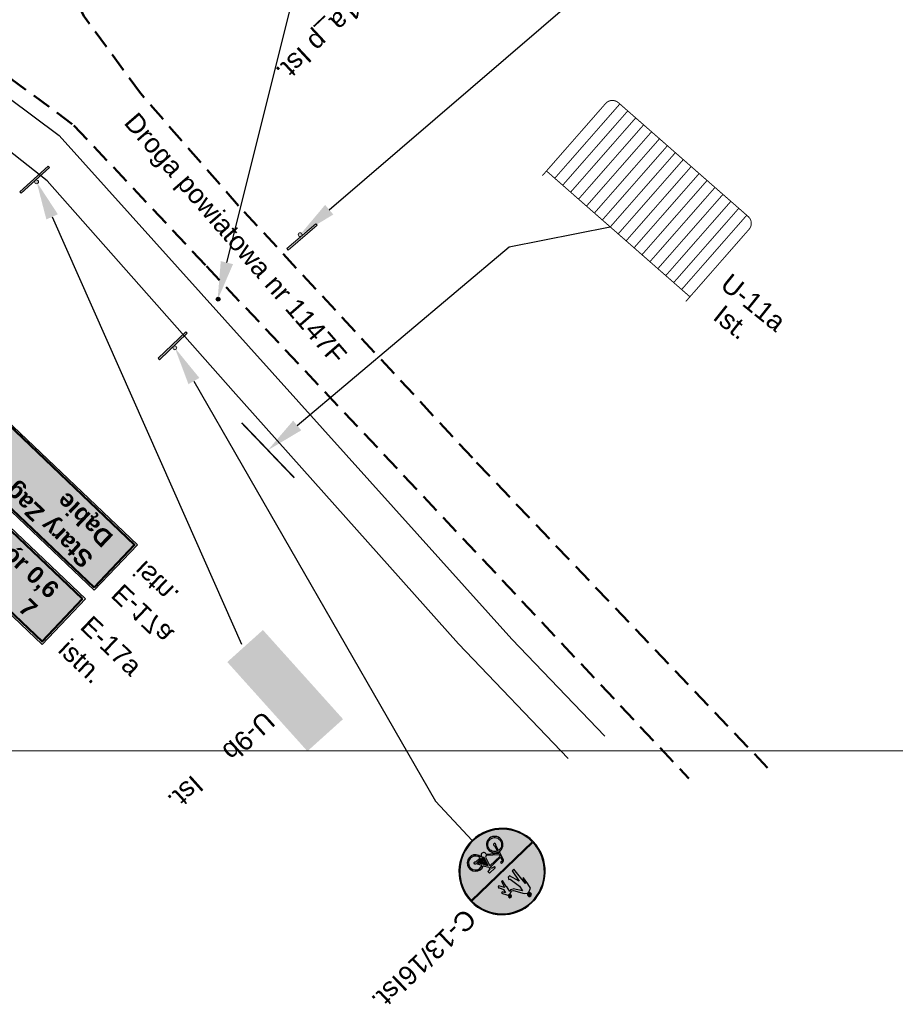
# Model space of a CAD drawing. Header units: millimetres. Extents: x -32728 to 16036, y -21222 to 1675.
# Tile 33 of 58: x 2641 to 2686, y 1466 to 1517. Entities that reach past the tile are written whole.
import ezdxf
from ezdxf import colors
from ezdxf.entities.mleader import LeaderData, LeaderLine
from ezdxf.math import Vec2, Vec3

# ---------------------------------------------------------------- set-up
doc = ezdxf.new("R2010")
doc.units = ezdxf.units.MM
doc.linetypes.add('2', pattern=[1.5, 1, -0.5])
doc.layers.add('0  podklady', color=250, linetype='Continuous', lineweight=5, plot=False)
doc.layers.add('10 znaki pionowe istniejące', color=251, linetype='Continuous', lineweight=15)
doc.layers.add('2 droga', color=250, linetype='Continuous', lineweight=50)
doc.layers.add('2 krawedz jezdni', color=7, linetype='2', lineweight=50, true_color=0x000000)
doc.layers.add('4 wymiary', color=7, linetype='Continuous', lineweight=15, true_color=0x000000)
for name, color, linetype, true_color in [('ZWTraffic_Color_255_255_255', 7, 'Continuous', 0xffffff), ('ZWTraffic_Grey_0_0_0', 7, 'Continuous', 0x000000), ('ZWTraffic_Grey_2', 7, 'Continuous', 0xe1e1e1), ('ZWTraffic_Grey_255_255_255', 7, 'Continuous', 0xffffff), ('ZWTraffic_Grey_5', 7, 'Continuous', 0x1d1d1d)]:
    doc.layers.add(name, color=color, linetype=linetype, true_color=true_color)
doc.styles.add('ARIAL', font='arial.ttf')
doc.styles.add('plan', font='arial.ttf', dxfattribs={"height": 1})
doc.styles.get("Standard").update_dxf_attribs({"font": 'arial.ttf'})
doc.styles.add('znaki', font='arial.ttf')
picture_1 = doc.add_image_def('image29.png', size_in_pixel=(1907, 901))

# ---------------------------------------------------------------- blocks, each defined once
blk = doc.blocks.new('zw$6162')
at = {"layer": '10 znaki pionowe istniejące'}
blk.add_hatch(color=8, dxfattribs=at).paths.add_polyline_path([(12.29735907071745, 3.172756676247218), (1.007589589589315, 3.172756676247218), (0.1156308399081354, 1.636378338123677), (1.007589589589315, 0.1000000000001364), (12.29735907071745, 0.09999999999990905)])
at = {"layer": '10 znaki pionowe istniejące', "color": 255}
blk.add_line((4.996720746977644, 3.172756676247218), (12.29735907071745, 3.172756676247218), dxfattribs=at)
at = {"layer": '10 znaki pionowe istniejące', "color": 250}
blk.add_lwpolyline([(12.39735907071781, 3.272756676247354), (0.9500146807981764, 3.272756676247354), (0, 1.636378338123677), (0.9500146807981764, 0), (12.39735907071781, 0)], close=True, dxfattribs=at)
at = {"layer": '10 znaki pionowe istniejące', "color": 255, "lineweight": 50}
blk.add_lwpolyline([(12.29735907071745, 3.172756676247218), (1.007589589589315, 3.172756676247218), (0.1156308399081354, 1.636378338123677), (1.007589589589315, 0.1000000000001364), (12.29735907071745, 0.1000000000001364)], close=True, dxfattribs=at)
at = {"layer": '10 znaki pionowe istniejące', "color": 255, "insert": (1.9482079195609, 2.83136427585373), "char_height": 0.9021375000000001, "attachment_point": 1, "style": 'ARIAL'}
blk.add_mtext('{\\fArial|b1|i0|c238|p34;Stary Zagór 0,6\\PDąbie ^I   7}', dxfattribs=at)
at = {"layer": '10 znaki pionowe istniejące', "insert": (13.20218495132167, 2.938662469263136), "char_height": 1, "attachment_point": 1, "style": 'znaki'}
blk.add_mtext_dynamic_manual_height_columns('E-17a\\Pistn.', width=5.924350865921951, gutter_width=1, heights=[-2.687130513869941], dxfattribs=at)
blk = doc.blocks.new('zw$CC52')
at = {"layer": '10 znaki pionowe istniejące'}
blk.add_hatch(color=8, dxfattribs=at).paths.add_polyline_path([(12.2973590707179, 0.1000000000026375), (1.00758958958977, 0.1000000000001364), (0.1156308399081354, 1.63637833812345), (1.007589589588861, 3.172756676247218), (12.29735907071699, 3.172756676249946)])
at = {"layer": '10 znaki pionowe istniejące', "color": 255}
blk.add_line((4.996720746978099, 0.1000000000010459), (12.2973590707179, 0.1000000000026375), dxfattribs=at)
at = {"layer": '10 znaki pionowe istniejące', "color": 250}
blk.add_lwpolyline([(12.39735907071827, 2.728484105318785e-12), (0.9500146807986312, 0), (0, 1.63637833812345), (0.9500146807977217, 3.272756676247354), (12.39735907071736, 3.272756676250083)], close=True, dxfattribs=at)
at = {"layer": '10 znaki pionowe istniejące', "color": 255, "lineweight": 50}
blk.add_lwpolyline([(12.2973590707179, 0.1000000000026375), (1.00758958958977, 0.1000000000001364), (0.1156308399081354, 1.63637833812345), (1.007589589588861, 3.172756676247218), (12.29735907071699, 3.172756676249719)], close=True, dxfattribs=at)
at = {"layer": '10 znaki pionowe istniejące', "color": 255, "insert": (11.21582612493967, 0.3636010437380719), "char_height": 0.9021375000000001, "attachment_point": 1, "rotation": 180, "style": 'ARIAL'}
blk.add_mtext('{\\fArial|b1|i0|c238|p34;Stary Zagór 0,6\\PDąbie ^I   7}', dxfattribs=at)
at = {"layer": '10 znaki pionowe istniejące', "extrusion": (0, 0, -1), "insert": (13.20218495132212, 0.334094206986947), "char_height": 1, "attachment_point": 1, "text_direction": (1, 2.273736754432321e-13, 0), "style": 'znaki'}
blk.add_mtext_dynamic_manual_height_columns('E-17a\\Pistn.', width=5.924350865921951, gutter_width=1, heights=[-2.687130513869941], dxfattribs=at)
blk = doc.blocks.new('Słupek')
h = blk.add_hatch(color=256)
h.paths.add_polyline_path([(-50, -5), (0, -5), (50, -5), (50, -10), (-50, -10)])
h.paths.add_polyline_path([(5, 0, 0.9999999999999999), (-5, 6.123233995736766e-16, 0.9999999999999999)])
at = {"color": 7}
blk.add_lwpolyline([(-50, -4.999999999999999), (50, -5.000000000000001), (50, -10), (-50, -10)], close=True, dxfattribs=at)
blk.add_circle((0, 0), 5, dxfattribs=at)
blk = doc.blocks.new('P_Opis_Pionowe')
for tag, p in [('Symbol', (0, 0)), ('Stan', (5, 0))]:
    blk.add_attdef(tag, p, '', height=1)
at = {"flags": 1}
for tag, p in [('Wielkość', (0, -1.2)), ('Odblaskowość', (0, -2.4)), ('Aktywny', (0, -3.600000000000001)), ('Ilość', (-4.408728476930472e-16, -4.8)), ('Dodatkowe', (-6.613092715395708e-16, -6)), ('Kilometraż', (-1.102182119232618e-15, -7.199999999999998)), ('NrDrogi', (-6.613092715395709e-16, -8.399999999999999))]:
    blk.add_attdef(tag, p, '', height=1, dxfattribs=at)
blk = doc.blocks.new('U-9b_')
at = {"layer": 'ZWTraffic_Grey_0_0_0'}
h = blk.add_hatch(color=256, dxfattribs=at)
h.paths.add_polyline_path([(250.0000000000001, 749.9999999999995), (-250, 249.9999999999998), (-249.9999999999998, 499.9999999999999), (250.0000000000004, 999.9999999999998)])
h.paths.add_polyline_path([(250.0000000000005, 1250), (5.160859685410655e-13, 1250), (-249.9999999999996, 999.9999999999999), (-249.9999999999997, 749.9999999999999)])
h.paths.add_polyline_path([(249.9999999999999, 499.9999999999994), (-249.9999999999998, 9.184850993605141e-14), (-8.526512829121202e-14, 6.772360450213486e-15), (250.0000000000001, 250.0000000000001)])
at = {"layer": 'ZWTraffic_Grey_2'}
h = blk.add_hatch(color=256, dxfattribs=at)
h.paths.add_polyline_path([(250.0000000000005, 1250), (-249.9999999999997, 750), (-249.9999999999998, 499.9999999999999), (250.0000000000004, 999.9999999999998)])
h.paths.add_polyline_path([(249.9999999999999, 499.9999999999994), (-250.0000000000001, 9.184850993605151e-14), (-250, 249.9999999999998), (250.0000000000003, 749.9999999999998)])
h.paths.add_polyline_path([(-249.9999999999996, 999.9999999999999), (-249.9999999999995, 1250), (5.160859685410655e-13, 1250)])
h.paths.add_polyline_path([(250.0000000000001, -9.184850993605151e-14), (-8.526512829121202e-14, 6.772360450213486e-15), (250.0000000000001, 250.0000000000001)])
blk = doc.blocks.new('U-11ak_s')
at = {"color": 0, "const_width": 10}
blk.add_lwpolyline([(4.999999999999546, 0), (4.999999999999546, 1000, -0.4142135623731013), (99.9999999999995, 1095), (1900, 1095, -0.4142135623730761), (1995, 1000), (1995, 0)], format="xyb", dxfattribs=at)
for points in [[(119.9999999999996, 1090), (119.9999999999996, 70)], [(229.9999999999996, 1090), (229.9999999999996, 70)], [(339.9999999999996, 1090), (339.9999999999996, 70)], [(449.9999999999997, 1090), (449.9999999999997, 70)], [(559.9999999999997, 1090), (559.9999999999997, 70)], [(669.9999999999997, 1090), (669.9999999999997, 70)], [(779.9999999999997, 1090), (779.9999999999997, 70)], [(889.9999999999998, 1090), (889.9999999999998, 70)], [(999.9999999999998, 1090), (999.9999999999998, 70)], [(1110, 1090), (1110, 70)], [(1220, 1090), (1220, 70)], [(1330, 1090), (1330, 70)], [(1440, 1090), (1440, 70)], [(1550, 1090), (1550, 70)], [(1660, 1090), (1660, 70)], [(1770, 1090), (1770, 70)], [(1880, 1090), (1880, 70)], [(9.999999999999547, 65), (1990, 65)]]:
    blk.add_lwpolyline(points, dxfattribs=at)
blk = doc.blocks.new('P_Opis_Ogrodzenie')
for tag, p in [('Symbol', (0, 0)), ('Stan', (5, 0))]:
    blk.add_attdef(tag, p, '', height=1)
at = {"flags": 1}
for tag, p in [('DŁUGOŚĆ', (0, -1.2)), ('ILOŚĆ', (0, -2.4)), ('DŁUGOŚĆ_ODCINKA', (0, -3.600000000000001)), ('KOLOR', (0, -4.800000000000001)), ('Dodatkowe', (0, -6.000000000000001))]:
    blk.add_attdef(tag, p, '', height=1, dxfattribs=at)
blk = doc.blocks.new('U-11ak_t')
at = {"color": 0, "const_width": 80.00000000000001}
blk.add_lwpolyline([(0, 0), (2000, 0)], dxfattribs=at)
blk = doc.blocks.new('C-13_16 poz_')
at = {"layer": 'ZWTraffic_Grey_255_255_255'}
h = blk.add_hatch(color=256, dxfattribs=at)
h.dxf.hatch_style = 1
edge = h.paths.add_edge_path()
edge.add_ellipse((-5.684341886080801e-14, 450), major_axis=(450, 0), ratio=1, start_angle=270, end_angle=450)
edge.add_ellipse((1.13686837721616e-13, 450), major_axis=(450, 0), ratio=1, start_angle=90, end_angle=270)
edge = h.paths.add_edge_path(flags=16)
edge.add_ellipse((0, 449.9999999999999), major_axis=(441.0000000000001, 0), ratio=1, start_angle=0.584660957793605, end_angle=89.99999999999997)
edge.add_ellipse((0, 450.0000000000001), major_axis=(440.9999999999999, 0), ratio=1, start_angle=89.99999999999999, end_angle=179.4153390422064)
edge.add_line((-440.9770402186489, 454.4999999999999), (440.9770402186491, 454.4999999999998))
edge = h.paths.add_edge_path(flags=16)
edge.add_ellipse((2.273736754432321e-13, 450.0000000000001), major_axis=(441.0000000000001, 0), ratio=1, start_angle=180.5846609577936, end_angle=269.9999999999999)
edge.add_ellipse((5.684341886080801e-14, 449.9999999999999), major_axis=(440.9999999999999, 0), ratio=1, start_angle=270, end_angle=359.4153390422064)
edge.add_line((440.9770402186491, 445.5000000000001), (-440.9770402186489, 445.5000000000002))
h = blk.add_hatch(color=256, dxfattribs=at)
h.dxf.hatch_style = 1
edge = h.paths.add_edge_path()
edge.add_ellipse((-39.75991071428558, 820.8450000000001), major_axis=(19.845, 0), ratio=1, start_angle=0, end_angle=180)
edge.add_ellipse((-39.75991071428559, 820.8450000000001), major_axis=(19.845, 0), ratio=1, start_angle=180, end_angle=360)
h = blk.add_hatch(color=256, dxfattribs=at)
h.dxf.hatch_style = 1
h.paths.add_polyline_path([(-115.576412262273, 650.9029876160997), (-106.0572289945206, 650.1890488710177), (-105.1569506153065, 656.7365279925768), (-89.85880777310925, 708.39), (-94.20365842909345, 649.3000310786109), (-91.87779968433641, 649.1255916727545), (-103.5752048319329, 516.5550000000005), (-80.77291071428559, 516.5550000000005), (-57.86412124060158, 647.4623684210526), (-24.54541071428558, 536.4000000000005), (-3.495535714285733, 536.4000000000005), (6.615913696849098, 559.0496466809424), (-5.148605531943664, 564.0915834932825), (-24.81491071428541, 685.1150000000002), (-14.78088086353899, 742.4523134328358), (40.14152833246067, 659.550563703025), (44.99001246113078, 663.3216069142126), (69.46660805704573, 649.1710750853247), (87.52804150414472, 655.2668088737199), (71.95139106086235, 592.9602071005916), (78.21411295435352, 591.5510946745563), (60.47611548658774, 520.5991048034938), (76.23121171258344, 519.1923997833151), (99.15508928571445, 587.115), (128.4252412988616, 535.0791741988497), (137.1824957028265, 534.3129144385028), (144.7637734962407, 551.3707894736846), (136.8790548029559, 552.3563793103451), (119.3892069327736, 597.4914705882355), (128.982725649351, 635.8655454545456), (145.9960957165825, 602.758446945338), (159.305438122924, 607.9343023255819), (127.7300892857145, 671.0850000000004), (99.15508928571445, 675.7284375), (70.2667981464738, 663.0898101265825), (50.21606213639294, 674.1177149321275), (-6.11791071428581, 774.2670000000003), (-33.14491071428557, 796.03875), (-51.4102092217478, 796.9520149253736), (-93.20911071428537, 779.0382000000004), (-105.9099107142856, 728.235)])
h = blk.add_hatch(color=256, dxfattribs=at)
h.dxf.hatch_style = 1
edge = h.paths.add_edge_path()
edge.add_ellipse((119.0000892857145, 691.8525), major_axis=(16.53750000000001, 0), ratio=1, start_angle=0, end_angle=180)
edge.add_ellipse((119.0000892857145, 691.8525), major_axis=(16.53749999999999, 0), ratio=1, start_angle=180, end_angle=360)
h = blk.add_hatch(color=256, dxfattribs=at)
h.dxf.hatch_style = 1
h.paths.add_polyline_path([(-121.1969137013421, 277.7452649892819, 25.9614431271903), (-108.4820797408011, 274.0956977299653), (-103.5156604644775, 291.2871490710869), (-3.484173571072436, 205.2135440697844, 1.108235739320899), (45.86363027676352, 186.9049507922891), (53.57260922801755, 186.9049507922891, 3.319278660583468), (99.8013457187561, 269.8925288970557), (67.79525645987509, 321.5946730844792), (75.42052665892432, 345.6436021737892), (106.2307267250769, 345.6436021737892), (106.2307267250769, 372.1000440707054), (26.86140103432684, 372.1000440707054, 0.7207592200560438), (22.89293474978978, 360.1946452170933), (62.02148323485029, 347.151795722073), (57.3489615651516, 332.4153812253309), (-91.6341711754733, 332.4153812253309), (-81.82623630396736, 366.3659250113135, -0.3340451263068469), (-74.20111261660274, 372.100044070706), (-52.50792465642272, 372.100044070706), (-52.50792465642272, 385.3282650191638), (-74.20111261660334, 385.3282650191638, 0.3340451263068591), (-94.5347757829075, 370.0372808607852)])
h.paths.add_polyline_path([(-141.8312524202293, 206.3187078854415, 3.731696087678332), (-129.0756042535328, 202.8104205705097), (-112.1657707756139, 261.3444595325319, -21.9544057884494), (-124.8817579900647, 264.9900347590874)], flags=16)
h.paths.add_polyline_path([(66.84732900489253, 186.9049507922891, 3.236859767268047), (106.7885557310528, 258.6054973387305), (138.8951211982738, 206.7410454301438, -1.763173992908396), (127.8453037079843, 186.9049507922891)], flags=16)
h.paths.add_polyline_path([(-99.47789692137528, 305.2640228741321), (5.143826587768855, 215.240679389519, -0.1670131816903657), (21.68489922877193, 219.9364153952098), (53.15464760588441, 319.1871602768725), (-95.45565722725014, 319.1871602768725)], flags=16)
h.paths.add_polyline_path([(34.29444471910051, 215.9382668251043, -0.1919025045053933), (45.86363027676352, 200.1331717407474), (53.57260922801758, 200.1331717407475, -0.2190276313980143), (88.55385049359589, 262.9297937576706), (62.52569264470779, 304.9752795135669)], flags=16)
h.paths.add_polyline_path([(66.84732900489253, 200.1331717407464, -0.2116843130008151), (95.54106050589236, 251.6427621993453), (127.4279498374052, 200.1331717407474)], flags=16)
at = {"layer": 'ZWTraffic_Grey_5'}
h = blk.add_hatch(color=256, dxfattribs=at)
h.dxf.hatch_style = 1
edge = h.paths.add_edge_path()
edge.add_ellipse((0, 449.9999999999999), major_axis=(441.0000000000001, 0), ratio=1, start_angle=0.584660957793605, end_angle=89.99999999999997)
edge.add_ellipse((0, 450.0000000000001), major_axis=(440.9999999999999, 0), ratio=1, start_angle=89.99999999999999, end_angle=179.4153390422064)
edge.add_line((-440.9770402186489, 454.4999999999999), (440.9770402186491, 454.4999999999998))
h.paths.add_polyline_path([(-115.576412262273, 650.9029876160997), (-106.0572289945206, 650.1890488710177), (-105.1569506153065, 656.7365279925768), (-89.85880777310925, 708.39), (-94.20365842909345, 649.3000310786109), (-91.87779968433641, 649.1255916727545), (-103.5752048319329, 516.5550000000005), (-80.77291071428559, 516.5550000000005), (-57.86412124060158, 647.4623684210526), (-24.54541071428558, 536.4000000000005), (-3.495535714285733, 536.4000000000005), (6.615913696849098, 559.0496466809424), (-5.148605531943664, 564.0915834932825), (-24.81491071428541, 685.1150000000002), (-14.78088086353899, 742.4523134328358), (40.14152833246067, 659.550563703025), (44.99001246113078, 663.3216069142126), (69.46660805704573, 649.1710750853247), (87.52804150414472, 655.2668088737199), (71.95139106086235, 592.9602071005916), (78.21411295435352, 591.5510946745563), (60.47611548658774, 520.5991048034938), (76.23121171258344, 519.1923997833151), (99.15508928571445, 587.115), (128.4252412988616, 535.0791741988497), (137.1824957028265, 534.3129144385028), (144.7637734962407, 551.3707894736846), (136.8790548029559, 552.3563793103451), (119.3892069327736, 597.4914705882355), (128.982725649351, 635.8655454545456), (145.9960957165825, 602.758446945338), (159.305438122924, 607.9343023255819), (127.7300892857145, 671.0850000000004), (99.15508928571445, 675.7284375), (70.2667981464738, 663.0898101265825), (50.21606213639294, 674.1177149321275), (-6.11791071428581, 774.2670000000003), (-33.14491071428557, 796.03875), (-51.4102092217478, 796.9520149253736), (-93.20911071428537, 779.0382000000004), (-105.9099107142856, 728.235)], flags=16)
edge = h.paths.add_edge_path(flags=16)
edge.add_ellipse((-39.75991071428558, 820.8450000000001), major_axis=(19.845, 0), ratio=1, start_angle=0, end_angle=180)
edge.add_ellipse((-39.75991071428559, 820.8450000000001), major_axis=(19.845, 0), ratio=1, start_angle=180, end_angle=360)
edge = h.paths.add_edge_path(flags=16)
edge.add_ellipse((119.0000892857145, 691.8525), major_axis=(16.53750000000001, 0), ratio=1, start_angle=0, end_angle=180)
edge.add_ellipse((119.0000892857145, 691.8525), major_axis=(16.53749999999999, 0), ratio=1, start_angle=180, end_angle=360)
h = blk.add_hatch(color=256, dxfattribs=at)
h.dxf.hatch_style = 1
edge = h.paths.add_edge_path()
edge.add_ellipse((2.273736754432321e-13, 450.0000000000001), major_axis=(441.0000000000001, 0), ratio=1, start_angle=180.5846609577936, end_angle=269.9999999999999)
edge.add_ellipse((5.684341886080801e-14, 449.9999999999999), major_axis=(440.9999999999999, 0), ratio=1, start_angle=270, end_angle=359.4153390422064)
edge.add_line((440.9770402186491, 445.5000000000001), (-440.9770402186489, 445.5000000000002))
edge = h.paths.add_edge_path(flags=16)
edge.add_ellipse((-138.4913608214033, 193.5190612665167), major_axis=(85.98343616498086, 0), ratio=1, start_angle=78.39654666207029, end_angle=429.5730820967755)
edge.add_line((-108.4820797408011, 274.0956977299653), (-103.5156604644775, 291.2871490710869))
edge.add_line((-103.5156604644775, 291.2871490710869), (-3.484173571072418, 205.2135440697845))
edge.add_ellipse((20.247290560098, 193.5190612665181), major_axis=(26.45644189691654, 0), ratio=1, start_angle=153.766665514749, end_angle=345.5224878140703)
edge.add_line((45.86363027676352, 186.9049507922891), (53.57260922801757, 186.9049507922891))
edge.add_ellipse((139.3012790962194, 193.5190612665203), major_axis=(85.98343616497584, 0), ratio=1, start_angle=184.4117257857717, end_angle=477.3477542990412)
edge.add_line((99.8013457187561, 269.8925288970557), (67.79525645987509, 321.5946730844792))
edge.add_line((67.79525645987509, 321.5946730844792), (75.42052665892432, 345.6436021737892))
edge.add_line((75.42052665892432, 345.6436021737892), (106.2307267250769, 345.6436021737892))
edge.add_line((106.2307267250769, 345.6436021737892), (106.2307267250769, 372.1000440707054))
edge.add_line((106.2307267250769, 372.1000440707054), (26.86140103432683, 372.1000440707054))
edge.add_ellipse((26.86140103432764, 365.4859335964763), major_axis=(6.614110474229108, 0), ratio=1, start_angle=90.00000000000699, end_angle=233.1301023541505)
edge.add_line((22.89293474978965, 360.1946452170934), (62.02148323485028, 347.151795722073))
edge.add_line((62.02148323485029, 347.151795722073), (57.3489615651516, 332.4153812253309))
edge.add_line((57.3489615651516, 332.4153812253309), (-91.63417117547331, 332.4153812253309))
edge.add_line((-91.6341711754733, 332.4153812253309), (-81.8262363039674, 366.3659250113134))
edge.add_ellipse((-74.20111261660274, 364.1631115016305), major_axis=(-7.936932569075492, 0), ratio=1, start_angle=270.00000000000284, end_angle=343.8865817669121, ccw=False)
edge.add_line((-74.20111261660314, 372.100044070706), (-52.50792465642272, 372.100044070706))
edge.add_line((-52.50792465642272, 372.100044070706), (-52.50792465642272, 385.3282650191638))
edge.add_line((-52.50792465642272, 385.3282650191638), (-74.20111261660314, 385.3282650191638))
edge.add_ellipse((-74.20111261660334, 364.1631115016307), major_axis=(21.1651535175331, 0), ratio=1, start_angle=89.99999999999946, end_angle=163.8865817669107)
edge.add_line((-94.5347757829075, 370.0372808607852), (-121.1969137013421, 277.7452649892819))
edge = h.paths.add_edge_path(flags=0)
edge.add_ellipse((-138.491360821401, 193.5190612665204), major_axis=(13.22822094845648, 0), ratio=1, start_angle=104.6244504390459, end_angle=404.6190041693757)
edge.add_line((-129.0756042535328, 202.8104205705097), (-112.1657707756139, 261.3444595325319))
edge.add_ellipse((-138.4913608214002, 193.519061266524), major_axis=(-72.75521521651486, 0), ratio=1, start_angle=259.2187315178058, end_angle=608.7868928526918, ccw=False)
edge.add_line((-124.8817579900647, 264.9900347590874), (-141.8312524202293, 206.3187078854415))
edge = h.paths.add_edge_path(flags=0)
edge.add_ellipse((139.3012790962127, 193.5190612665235), major_axis=(72.75521521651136, 0), ratio=1, start_angle=185.215908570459, end_angle=476.5435715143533)
edge.add_line((106.7885557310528, 258.6054973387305), (138.8951211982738, 206.7410454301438))
edge.add_ellipse((139.3012790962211, 193.5190612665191), major_axis=(-13.22822094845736, 0), ratio=1, start_angle=390.0000000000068, end_angle=631.759480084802, ccw=False)
edge.add_line((127.8453037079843, 186.9049507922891), (66.84732900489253, 186.9049507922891))
edge = h.paths.add_edge_path(flags=0)
edge.add_line((-99.47789692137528, 305.2640228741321), (5.143826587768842, 215.240679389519))
edge.add_ellipse((20.24729056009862, 193.5190612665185), major_axis=(-26.45644189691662, 0), ratio=1, start_angle=266.8850876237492, end_angle=304.81164114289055, ccw=False)
edge.add_line((21.68489922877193, 219.9364153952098), (53.1546476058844, 319.1871602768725))
edge.add_line((53.1546476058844, 319.1871602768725), (-95.45565722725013, 319.1871602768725))
edge.add_line((-95.45565722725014, 319.1871602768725), (-99.47789692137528, 305.2640228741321))
edge = h.paths.add_edge_path(flags=0)
edge.add_ellipse((20.2472905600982, 193.5190612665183), major_axis=(-26.45644189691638, 0), ratio=1, start_angle=194.4775121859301, end_angle=237.9300632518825, ccw=False)
edge.add_line((45.86363027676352, 200.1331717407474), (53.57260922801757, 200.1331717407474))
edge.add_ellipse((139.3012790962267, 193.519061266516), major_axis=(-85.98343616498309, 0), ratio=1, start_angle=306.1712058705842, end_angle=355.58827421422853, ccw=False)
edge.add_line((88.55385049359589, 262.9297937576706), (62.52569264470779, 304.9752795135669))
edge.add_line((62.52569264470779, 304.9752795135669), (34.29444471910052, 215.9382668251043))
edge = h.paths.add_edge_path(flags=0)
edge.add_ellipse((139.3012790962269, 193.5190612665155), major_axis=(-72.75521521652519, 0), ratio=1, start_angle=306.97538865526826, end_angle=354.78409142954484, ccw=False)
edge.add_line((95.54106050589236, 251.6427621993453), (127.4279498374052, 200.1331717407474))
edge.add_line((127.4279498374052, 200.1331717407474), (66.84732900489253, 200.1331717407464))
h = blk.add_hatch(color=256, dxfattribs=at)
h.dxf.hatch_style = 1
edge = h.paths.add_edge_path()
edge.add_line((-99.47789692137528, 305.2640228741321), (5.143826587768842, 215.240679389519))
edge.add_ellipse((20.24729056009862, 193.5190612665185), major_axis=(-26.45644189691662, 0), ratio=1, start_angle=266.8850876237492, end_angle=304.81164114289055, ccw=False)
edge.add_line((21.68489922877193, 219.9364153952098), (53.1546476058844, 319.1871602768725))
edge.add_line((53.1546476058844, 319.1871602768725), (-95.45565722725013, 319.1871602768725))
edge.add_line((-95.45565722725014, 319.1871602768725), (-99.47789692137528, 305.2640228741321))
h = blk.add_hatch(color=256, dxfattribs=at)
h.dxf.hatch_style = 1
edge = h.paths.add_edge_path()
edge.add_ellipse((-138.491360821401, 193.5190612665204), major_axis=(13.22822094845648, 0), ratio=1, start_angle=104.6244504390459, end_angle=404.6190041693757)
edge.add_line((-129.0756042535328, 202.8104205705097), (-112.1657707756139, 261.3444595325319))
edge.add_ellipse((-138.4913608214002, 193.519061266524), major_axis=(-72.75521521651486, 0), ratio=1, start_angle=259.2187315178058, end_angle=608.7868928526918, ccw=False)
edge.add_line((-124.8817579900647, 264.9900347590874), (-141.8312524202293, 206.3187078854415))
h = blk.add_hatch(color=256, dxfattribs=at)
h.dxf.hatch_style = 1
edge = h.paths.add_edge_path()
edge.add_ellipse((20.2472905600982, 193.5190612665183), major_axis=(-26.45644189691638, 0), ratio=1, start_angle=194.4775121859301, end_angle=237.9300632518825, ccw=False)
edge.add_line((45.86363027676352, 200.1331717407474), (53.57260922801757, 200.1331717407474))
edge.add_ellipse((139.3012790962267, 193.519061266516), major_axis=(-85.98343616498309, 0), ratio=1, start_angle=306.1712058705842, end_angle=355.58827421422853, ccw=False)
edge.add_line((88.55385049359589, 262.9297937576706), (62.52569264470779, 304.9752795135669))
edge.add_line((62.52569264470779, 304.9752795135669), (34.29444471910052, 215.9382668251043))
h = blk.add_hatch(color=256, dxfattribs=at)
h.dxf.hatch_style = 1
edge = h.paths.add_edge_path()
edge.add_ellipse((139.3012790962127, 193.5190612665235), major_axis=(72.75521521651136, 0), ratio=1, start_angle=185.215908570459, end_angle=476.5435715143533)
edge.add_line((106.7885557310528, 258.6054973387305), (138.8951211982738, 206.7410454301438))
edge.add_ellipse((139.3012790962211, 193.5190612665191), major_axis=(-13.22822094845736, 0), ratio=1, start_angle=390.0000000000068, end_angle=631.759480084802, ccw=False)
edge.add_line((127.8453037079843, 186.9049507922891), (66.84732900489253, 186.9049507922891))
h = blk.add_hatch(color=256, dxfattribs=at)
h.dxf.hatch_style = 1
edge = h.paths.add_edge_path()
edge.add_ellipse((139.3012790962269, 193.5190612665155), major_axis=(-72.75521521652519, 0), ratio=1, start_angle=306.97538865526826, end_angle=354.78409142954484, ccw=False)
edge.add_line((95.54106050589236, 251.6427621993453), (127.4279498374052, 200.1331717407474))
edge.add_line((127.4279498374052, 200.1331717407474), (66.84732900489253, 200.1331717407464))
at = {"layer": 'ZWTraffic_Color_255_255_255', "color": 7, "true_color": 0xffffff}
for points in [[(-121.1969137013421, 277.7452649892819, 25.96144312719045), (-108.4820797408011, 274.0956977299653), (-103.5156604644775, 291.2871490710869), (-3.484173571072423, 205.2135440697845, 1.1082357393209), (45.86363027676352, 186.9049507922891), (53.57260922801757, 186.9049507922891, 3.319278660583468), (99.8013457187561, 269.8925288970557), (67.79525645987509, 321.5946730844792), (75.42052665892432, 345.6436021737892), (106.2307267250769, 345.6436021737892), (106.2307267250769, 372.1000440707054), (26.86140103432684, 372.1000440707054, 0.7207592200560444), (22.89293474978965, 360.1946452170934), (62.02148323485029, 347.151795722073), (57.3489615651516, 332.4153812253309), (-91.6341711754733, 332.4153812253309), (-81.8262363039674, 366.3659250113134, -0.3340451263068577), (-74.20111261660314, 372.100044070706), (-52.50792465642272, 372.100044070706), (-52.50792465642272, 385.3282650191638), (-74.20111261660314, 385.3282650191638, 0.3340451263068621), (-94.5347757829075, 370.0372808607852)], [(-99.47789692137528, 305.2640228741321), (5.143826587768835, 215.240679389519, -0.1670131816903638), (21.68489922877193, 219.9364153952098), (53.1546476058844, 319.1871602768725), (-95.45565722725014, 319.1871602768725)], [(-141.8312524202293, 206.3187078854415, 3.731696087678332), (-129.0756042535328, 202.8104205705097), (-112.1657707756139, 261.3444595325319, -21.9544057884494), (-124.8817579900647, 264.9900347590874)], [(34.29444471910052, 215.9382668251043, -0.1919025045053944), (45.86363027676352, 200.1331717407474), (53.57260922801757, 200.1331717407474, -0.2190276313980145), (88.55385049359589, 262.9297937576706), (62.52569264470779, 304.9752795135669)], [(66.84732900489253, 186.9049507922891, 3.236859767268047), (106.7885557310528, 258.6054973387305), (138.8951211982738, 206.7410454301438, -1.763173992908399), (127.8453037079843, 186.9049507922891)], [(66.84732900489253, 200.1331717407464, -0.2116843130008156), (95.54106050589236, 251.6427621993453), (127.4279498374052, 200.1331717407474)]]:
    blk.add_lwpolyline(points, format="xyb", close=True, dxfattribs=at)
at = {"layer": 'ZWTraffic_Grey_255_255_255'}
for points in [[(-2.604199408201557e-15, 0, 0.9999999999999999), (1.679260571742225e-13, 900, 0.9999999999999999)], [(-19.91491071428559, 820.8450000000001, 0.9999999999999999), (-59.60491071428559, 820.8450000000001, 0.9999999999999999)], [(135.5375892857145, 691.8525, 0.9999999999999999), (102.4625892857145, 691.8525, 0.9999999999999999)]]:
    blk.add_lwpolyline(points, format="xyb", close=True, dxfattribs=at)
blk.add_lwpolyline([(-115.576412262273, 650.9029876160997), (-106.0572289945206, 650.1890488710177), (-105.1569506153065, 656.7365279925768), (-89.85880777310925, 708.39), (-94.20365842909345, 649.3000310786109), (-91.87779968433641, 649.1255916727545), (-103.5752048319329, 516.5550000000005), (-80.77291071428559, 516.5550000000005), (-57.86412124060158, 647.4623684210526), (-24.54541071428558, 536.4000000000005), (-3.495535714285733, 536.4000000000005), (6.615913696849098, 559.0496466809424), (-5.148605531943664, 564.0915834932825), (-24.81491071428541, 685.1150000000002), (-14.78088086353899, 742.4523134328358), (40.14152833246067, 659.550563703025), (44.99001246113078, 663.3216069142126), (69.46660805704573, 649.1710750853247), (87.52804150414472, 655.2668088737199), (71.95139106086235, 592.9602071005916), (78.21411295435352, 591.5510946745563), (60.47611548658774, 520.5991048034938), (76.23121171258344, 519.1923997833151), (99.15508928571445, 587.115), (128.4252412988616, 535.0791741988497), (137.1824957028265, 534.3129144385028), (144.7637734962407, 551.3707894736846), (136.8790548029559, 552.3563793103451), (119.3892069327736, 597.4914705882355), (128.982725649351, 635.8655454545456), (145.9960957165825, 602.758446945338), (159.305438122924, 607.9343023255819), (127.7300892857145, 671.0850000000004), (99.15508928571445, 675.7284375), (70.2667981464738, 663.0898101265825), (50.21606213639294, 674.1177149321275), (-6.11791071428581, 774.2670000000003), (-33.14491071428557, 796.03875), (-51.4102092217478, 796.9520149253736), (-93.20911071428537, 779.0382000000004), (-105.9099107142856, 728.235)], close=True, dxfattribs=at)
at = {"layer": 'ZWTraffic_Grey_5'}
for points in [[(440.9770402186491, 454.4999999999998, 0.4112279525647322), (1.679260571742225e-13, 891, 0.4112279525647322), (-440.9770402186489, 454.4999999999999)], [(-440.9770402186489, 445.5000000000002, 0.4112279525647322), (-2.604199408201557e-15, 9, 0.4112279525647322), (440.9770402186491, 445.5000000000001)]]:
    blk.add_lwpolyline(points, format="xyb", close=True, dxfattribs=at)
blk = doc.blocks.new('PustySłupek')
h = blk.add_hatch(color=7)
edge = h.paths.add_edge_path()
edge.add_ellipse((0, 0), major_axis=(5, 0), ratio=1, start_angle=0, end_angle=360)
at = {"color": 7}
blk.add_circle((0, 0), 5, dxfattribs=at)

msp = doc.modelspace()

# ---------------------------------------------------------------- linework, layer by layer
at = {"layer": '2 droga', "color": 0, "lineweight": 30}
for points in [[(2669.290906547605, 1478.548814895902), (2663.574001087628, 1484.515730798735), (2651.81417655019, 1497.695614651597), (2642.112437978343, 1508.650738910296), (2639.045643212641, 1511.077506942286), (2636.112187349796, 1512.357560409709), (2633.525412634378, 1512.837580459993), (2631.435325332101, 1513.327600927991), (2628.601873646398, 1512.810912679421), (2627.096711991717, 1514.296331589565)], [(2637.915462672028, 1513.978428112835), (2640.065552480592, 1513.011721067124), (2642.74899790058, 1511.028304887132), (2666.357450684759, 1484.765741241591), (2671.207653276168, 1479.69886293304)]]:
    msp.add_lwpolyline(points, dxfattribs=at)
at = {"layer": '2 krawedz jezdni', "color": 0}
for points in [[(2679.69694120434, 1478.052580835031), (2664.296831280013, 1494.212189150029), (2652.108588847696, 1507.353004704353), (2646.988374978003, 1513.219916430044), (2644.054919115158, 1517.220083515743), (2642.614858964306, 1520.020200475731), (2641.505501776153, 1524.32289020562), (2641.672925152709, 1527.987516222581), (2642.889920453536, 1533.070245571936), (2643.814909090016, 1537.780942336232), (2644.801616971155, 1543.594518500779), (2646.668361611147, 1556.795069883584)], [(2637.915462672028, 1513.978428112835), (2640.212625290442, 1513.998828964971), (2643.519430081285, 1511.54539315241), (2650.426385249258, 1504.211753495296), (2675.59116970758, 1477.504504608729)]]:
    msp.add_lwpolyline(points, dxfattribs=at)

# ---------------------------------------------------------------- block references
for name, p, xscale, yscale, zscale, rotation in [('U-11ak_s', (2667.929741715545, 1508.942168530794), 0.005, 0.005, 0.005, 318.7635236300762), ('U-11ak_t', (2652.261197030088, 1496.0451433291), 0.0009999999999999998, 0.0009999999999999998, 0.0009999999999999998, 313.8502854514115), ('U-11ak_t', (2653.631569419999, 1494.613915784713), 0.0009999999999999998, 0.0009999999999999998, 0.0009999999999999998, 313.8502854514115)]:
    msp.add_blockref(name, p, dxfattribs=dict(xscale=xscale, yscale=yscale, zscale=zscale, rotation=rotation))
ref = msp.add_blockref('P_Opis_Ogrodzenie', (2677.160563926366, 1503.119132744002), dxfattribs=dict(rotation=321.2498131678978))
ref.add_attrib('Symbol', 'U-11a', (2677.160563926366, 1503.119132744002), dxfattribs={"height": 1, "rotation": 681.2498131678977})
ref.add_attrib('Stan', 'Ist.', (2676.780716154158, 1501.477852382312), dxfattribs={"height": 1, "rotation": 681.2498131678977})
at = {"xscale": 0.02, "yscale": 0.02, "zscale": 0.02}
msp.add_blockref('PustySłupek', (2651.042613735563, 1502.485528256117), dxfattribs=at)
at = {"layer": '10 znaki pionowe istniejące'}
for p, rotation, values in [((2658.978860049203, 1519.13391660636), 223.0548532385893, {'Symbol': 'U-1a_p', 'Stan': 'Ist.'}), ((2653.418110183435, 1481.078853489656), 221.9536208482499, {'Symbol': 'U-9b', 'Stan': 'Ist.'}), ((2663.901824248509, 1470.780967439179), 223.8188110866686, {'Symbol': 'C-13/16', 'Stan': 'Ist.'})]:
    msp.add_blockref('P_Opis_Pionowe', p, dxfattribs=dict(at, rotation=rotation)).add_auto_attribs(values)
for name, p, xscale, yscale, zscale, rotation in [('Słupek', (2641.568568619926, 1508.60815653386), 0.02, 0.02, 0.02, 221.9536208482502), ('Słupek', (2655.314051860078, 1505.850200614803), 0.02, 0.02, 0.02, 40.47904210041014), ('Słupek', (2648.777132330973, 1499.952649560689), 0.02, 0.02, 0.02, 223.8188110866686), ('U-9b_', (2652.444486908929, 1484.405666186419), 0.005, 0.005, 0.005, 221.9536208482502), ('C-13_16 poz_', (2664.292107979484, 1474.273842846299), 0.005, 0.005, 0.005, 223.8188110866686)]:
    msp.add_blockref(name, p, dxfattribs=dict(at, xscale=xscale, yscale=yscale, zscale=zscale, rotation=rotation))
at = {"layer": '10 znaki pionowe istniejące', "rotation": 316.4467496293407}
for name, p in [('zw$CC52', (2635.585488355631, 1495.852376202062)), ('zw$6162', (2632.871634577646, 1493.035402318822))]:
    msp.add_blockref(name, p, dxfattribs=at)

# ---------------------------------------------------------------- texts
at = {"layer": '4 wymiary', "insert": (2646.831400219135, 1512.31806686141), "char_height": 0.9999999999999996, "width": 16.73042671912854, "attachment_point": 1, "rotation": 310.9541226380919, "style": 'plan'}
msp.add_mtext('Droga powiatowa nr 1147F', dxfattribs=at)

# ---------------------------------------------------------------- pictures from other files: only their frames are drawn
at = {"layer": '0  podklady'}
image = msp.add_image(picture_1, insert=(2558.627783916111, 1478.936890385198), size_in_units=(183.48377877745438, 86.69055305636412), dxfattribs=at)
image.dxf.flags = 7

# ---------------------------------------------------------------- leaders
at = {"layer": '10 znaki pionowe istniejące'}
ml = msp.add_multileader_mtext('Standard', dxfattribs=at)
ml.set_content('', color=256)
ml.set_leader_properties()
ml.build(insert=Vec2(0, 0))
ml.multileader.update_dxf_attribs({"has_dogleg": 0, "arrow_head_size": 2})
ctx = ml.context
ctx.base_point, ctx.arrow_head_size, ctx.plane_origin = Vec3(2653.535166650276, 1521.206439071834), 2, Vec3(-1.439275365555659e-10, 316.7590455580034)
ctx.text_align_type = 2
notes = []
notes.append((ctx, [(0, (1, 1, 0), (2665.535166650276, 1521.206439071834), (-1, 0), 8, [(0, [(2651.010216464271, 1502.451536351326), (2655.689542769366, 1521.20014001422)], 256, [])])]))
ctx.mtext.insert, ctx.mtext.rotation, ctx.mtext.alignment, ctx.mtext.flow_direction = Vec3(2655.535166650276, 1523.206439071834), -4.5474735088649e-13, 3, 5
ml = msp.add_multileader_mtext('Standard', dxfattribs=at)
ml.set_content('', color=256)
ml.set_leader_properties()
ml.build(insert=Vec2(0, 0))
ml.multileader.update_dxf_attribs({"has_dogleg": 0, "arrow_head_size": 2})
ctx = ml.context
ctx.base_point, ctx.arrow_head_size, ctx.plane_origin = Vec3(2665.446109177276, 1520.156544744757), 2, Vec3(-1.439275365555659e-10, 316.7590455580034)
ctx.text_align_type = 2
notes.append((ctx, [(0, (1, 1, 0), (2677.446109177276, 1520.156544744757), (-1, 0), 8, [(0, [(2655.314051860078, 1505.850200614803), (2670.517239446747, 1518.901483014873)], 256, [])])]))
ctx.mtext.insert, ctx.mtext.rotation, ctx.mtext.alignment, ctx.mtext.flow_direction = Vec3(2667.446109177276, 1522.156544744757), -4.5474735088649e-13, 3, 5
ml = msp.add_multileader_mtext('Standard', dxfattribs=at)
ml.set_content('', color=256)
ml.set_leader_properties()
ml.build(insert=Vec2(0, 0))
ml.multileader.update_dxf_attribs({"has_dogleg": 0, "arrow_head_size": 2})
ctx = ml.context
ctx.base_point, ctx.arrow_head_size, ctx.plane_origin = Vec3(2652.263902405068, 1484.506457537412), 2, Vec3(-1.439275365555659e-10, 316.7590455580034)
notes.append((ctx, [(0, (1, 1, 0), (2644.263902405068, 1484.506457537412), (1, 0), 8, [(0, [(2641.568568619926, 1508.60815653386), (2649.366151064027, 1491.015898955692)], 256, [])])]))
ctx.mtext.insert, ctx.mtext.rotation, ctx.mtext.flow_direction = Vec3(2654.263902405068, 1486.506457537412), -4.5474735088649e-13, 5
ml = msp.add_multileader_mtext('Standard', dxfattribs=at)
ml.set_content('', color=256)
ml.set_leader_properties()
ml.build(insert=Vec2(0, 0))
ml.multileader.update_dxf_attribs({"has_dogleg": 0, "arrow_head_size": 2})
ctx = ml.context
ctx.base_point, ctx.arrow_head_size, ctx.plane_origin = Vec3(2671.490351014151, 1506.253267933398), 2, Vec3(36.00338504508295, 341.4867753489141)
notes.append((ctx, [(0, (1, 1, 0), (2663.490351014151, 1506.253267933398), (1, 0), 8, [(0, [(2653.631569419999, 1494.613915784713), (2666.225158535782, 1505.217260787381)], 256, [])])]))
ctx.mtext.insert, ctx.mtext.rotation, ctx.mtext.flow_direction = Vec3(2673.490351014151, 1508.253267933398), -4.5474735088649e-13, 5
ml = msp.add_multileader_mtext('Standard', dxfattribs=at)
ml.set_content('', color=256)
ml.set_leader_properties()
ml.build(insert=Vec2(0, 0))
ml.multileader.update_dxf_attribs({"has_dogleg": 0, "arrow_head_size": 2})
ctx = ml.context
ctx.base_point, ctx.arrow_head_size, ctx.plane_origin = Vec3(2660.292107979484, 1474.273842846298), 2, Vec3(-1.439275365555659e-10, 316.7590455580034)
ctx.text_align_type = 2
notes.append((ctx, [(0, (1, 1, 0), (2672.292107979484, 1474.273842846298), (-1, 0), 8, [(0, [(2648.777132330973, 1499.952649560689), (2662.380601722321, 1476.31361017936)], 256, [])])]))
ctx.mtext.insert, ctx.mtext.rotation, ctx.mtext.alignment, ctx.mtext.flow_direction = Vec3(2662.292107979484, 1476.273842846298), -4.5474735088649e-13, 3, 5
for ctx, leaders in notes:
    for number, flags, end, landing, length, lines in leaders:
        leader = LeaderData()
        leader.index, (leader.has_last_leader_line, leader.has_dogleg_vector, leader.attachment_direction) = number, flags
        leader.last_leader_point, leader.dogleg_vector, leader.dogleg_length = Vec3(end), Vec3(landing), length
        for number, points, colour, breaks in lines:
            line = LeaderLine()
            line.index, line.vertices, line.color, line.breaks = number, Vec3.list(points), colors.encode_raw_color(colour), breaks
            leader.lines.append(line)
        ctx.leaders.append(leader)

doc.saveas('drawing.dxf')
